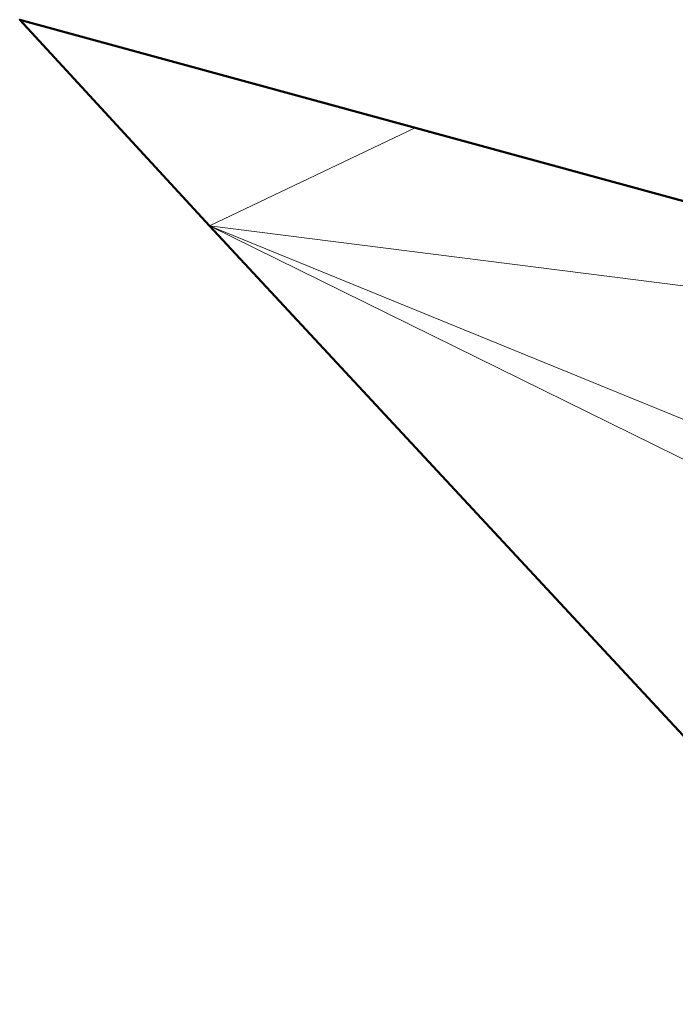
# Model space of a CAD drawing. Header units: metres. Extents: x 3490451 to 6981510, y 5754235 to 11509207.
# Tile 65 of 77: x 3490831 to 3490835, y 5754612 to 5754618. Entities that reach past the tile are written whole.
import ezdxf

# ---------------------------------------------------------------- set-up
doc = ezdxf.new("R2010")
doc.units = ezdxf.units.M
doc.layers.add('Kartierung-05$0$$VERB', color=7, linetype='Continuous', lineweight=18, true_color=0x82563a)

msp = doc.modelspace()

# ---------------------------------------------------------------- linework, layer by layer
at = {"layer": 'Kartierung-05$0$$VERB', "color": 1, "lineweight": 50, "ltscale": 0.02}
msp.add_lwpolyline([(3490836.589, 5754612.173), (3490832.171, 5754616.924), (3490831.011, 5754618.183), (3490838.601, 5754616.11)], dxfattribs=at)
at = {"layer": 'Kartierung-05$0$$VERB'}
for points in [[(3490833.4265, 5754617.5233, 163.4138), (3490831.011, 5754618.183, 163.493), (3490832.171, 5754616.924, 163.405)], [(3490833.4265, 5754617.5233, 163.4138), (3490838.601, 5754616.11, 163.309), (3490832.171, 5754616.924, 163.405)], [(3490836.589, 5754612.173, 162.029), (3490832.171, 5754616.924, 163.405), (3490837.744, 5754614.183, 163.282)], [(3490832.171, 5754616.924, 163.405), (3490837.97, 5754614.559, 163.269), (3490837.744, 5754614.183, 163.282)], [(3490838.601, 5754616.11, 163.309), (3490832.171, 5754616.924, 163.405), (3490837.97, 5754614.559, 163.269)]]:
    msp.add_3dface(points, dxfattribs=at)

doc.saveas('drawing.dxf')
